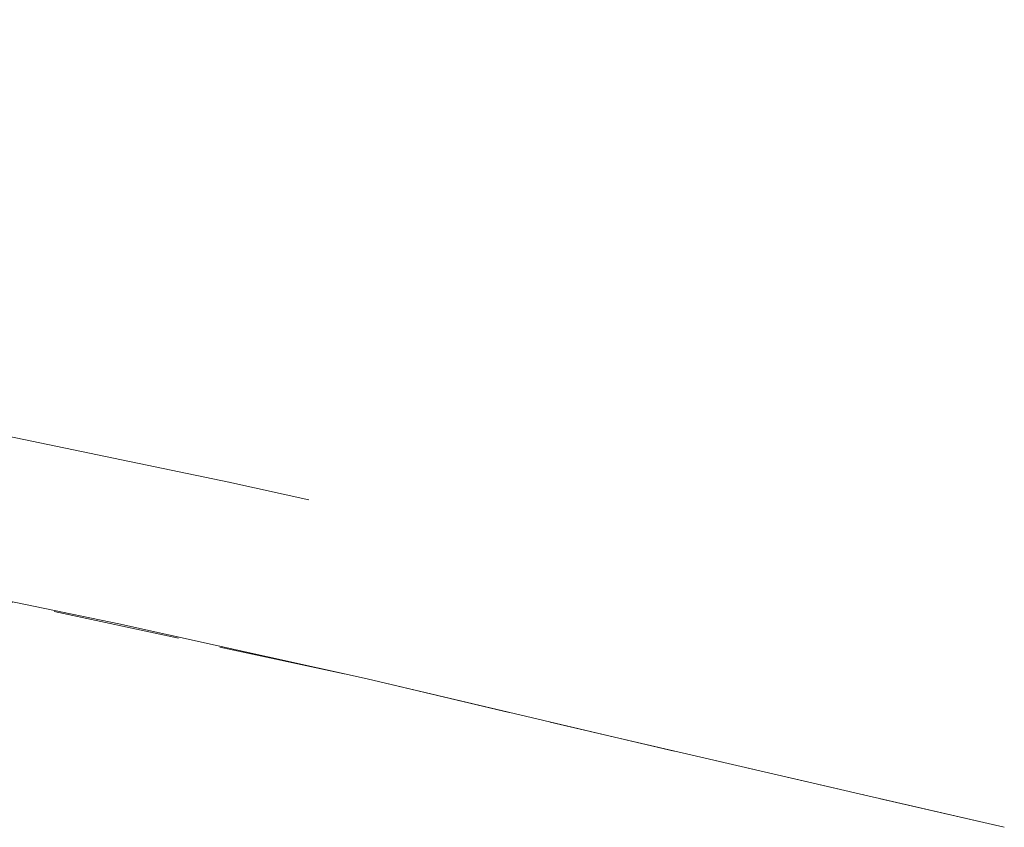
# Model space of a CAD drawing. Header units: millimetres. Extents: x -367306 to 168495, y -187323 to 82034.
# Tile 169 of 170: x 71891 to 83511, y 54575 to 64104. Entities that reach past the tile are written whole.
import ezdxf

# ---------------------------------------------------------------- set-up
doc = ezdxf.new("R2010")
doc.units = ezdxf.units.MM
doc.header["$MEASUREMENT"] = 0
doc.linetypes.add('L_0_06', pattern=[2000, 1500, -500])
for name, color, linetype, lineweight in [('Nowe_0_Nr_pióra__8', 7, 'Continuous', 13), ('Nowe_OTKJ_Nr_pióra__8', 7, 'Continuous', 13), ('Nowe_OTKJ_Nr_pióra__9', 7, 'Continuous', 13), ('Nowe_OTKK_Nr_pióra__8', 7, 'Continuous', 13), ('Nowe_OTKK_Nr_pióra__9', 7, 'Continuous', 13)]:
    doc.layers.add(name, color=color, linetype=linetype, lineweight=lineweight)

msp = doc.modelspace()

# ---------------------------------------------------------------- linework, layer by layer
at = {"layer": 'Nowe_0_Nr_pióra__8', "color": 7, "linetype": 'Continuous', "lineweight": 13}
for p, q in [((75303.4, 58440.3), (75303.4, 58440.3)), ((83511.4, 54574.9), (83511.4, 54574.9))]:
    msp.add_line(p, q, dxfattribs=at)
at = {"layer": 'Nowe_OTKJ_Nr_pióra__8', "color": 7, "linetype": 'Continuous', "lineweight": 13}
for p, q in [((75991.6, 56327), (75991.7, 56327)), ((78911.6, 55637), (78911.7, 55637)), ((81851.6, 54957), (81851.7, 54957))]:
    msp.add_line(p, q, dxfattribs=at)
at = {"layer": 'Nowe_OTKJ_Nr_pióra__9', "color": 7, "linetype": 'L_0_06', "lineweight": 13, "flags": 128}
msp.add_lwpolyline([(83511.4, 54574.9), (81851.6, 54957), (78911.6, 55637), (75991.6, 56327), (71061.6, 57387), (69101.6, 57767), (66121.6, 58317), (63141.6, 58827), (60181.6, 59277), (58181.6, 59487), (56381.6, 59627), (49451.6, 60167), (44431.6, 60337)], dxfattribs=at)
at = {"layer": 'Nowe_OTKK_Nr_pióra__8', "color": 7, "linetype": 'Continuous', "lineweight": 13}
for p, q in [((74361.6, 58647), (74361.7, 58647)), ((73061.6, 56977), (73061.7, 56977)), ((75991.6, 56327), (75991.7, 56327)), ((78911.6, 55637), (78911.7, 55637)), ((81851.6, 54957), (81851.7, 54957))]:
    msp.add_line(p, q, dxfattribs=at)
at = {"layer": 'Nowe_OTKK_Nr_pióra__9', "color": 7, "linetype": 'Continuous', "lineweight": 13, "flags": 128}
for points in [[(75303.4, 58440.3), (74361.6, 58647), (68251.6, 59917), (64101.6, 60687), (63277.4, 64103.7)], [(71061.6, 57387), (73061.6, 56977), (75991.6, 56327), (78911.6, 55637), (81851.6, 54957), (83511.4, 54574.9)]]:
    msp.add_lwpolyline(points, dxfattribs=at)

doc.saveas('drawing.dxf')
